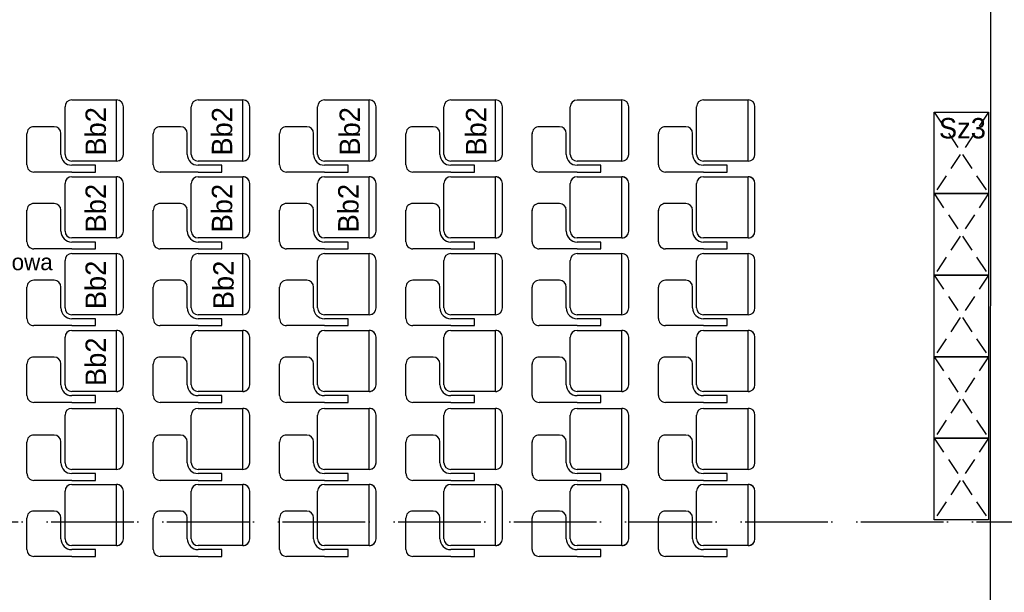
# Model space of a CAD drawing. Header units: millimetres. Extents: x 14495 to 271441, y -21035 to 2232.
# Tile 25 of 227: x 86877 to 87601, y -10506 to -10084. Entities that reach past the tile are written whole.
import ezdxf
from ezdxf.enums import TextEntityAlignment as Align

# ---------------------------------------------------------------- set-up
doc = ezdxf.new("R2010")
doc.units = ezdxf.units.MM
doc.linetypes.add('DASHDOT', pattern=[1, 0.5, -0.25, 0, -0.25])
doc.linetypes.add('KRESKOWA2', pattern=[0.375, 0.25, -0.125])
for name, color, linetype in [('-- TECH  SYMBOLE', 1, 'Continuous'), ('-- TECH SYMBOLE NOWE', 1, 'Continuous'), ('A-POW-NR', 1, 'Continuous'), ('A_OSIE', 252, 'DASHDOT'), ('A_SC_DZIAlOWE', 4, 'Continuous'), ('TECH Sprzęt', 1, 'Continuous'), ('TRE_w_meble_medic_aranzacja', 1, 'Continuous')]:
    doc.layers.add(name, color=color, linetype=linetype)
doc.layers.add('A-POW', color=2, linetype='Continuous', plot=False)
doc.layers.add('TECH Wyp-meble nowe', color=1, linetype='Continuous', lineweight=30)
doc.styles.add('ARIAL1_2', font='arial.ttf', dxfattribs={"width": 1.2})
doc.styles.add('arialce', font='ARIALN.TTF')
doc.styles.add('cg', font='GOTHIC.TTF')
doc.styles.add('switz721ltexbt', font='swissel.ttf')

# ---------------------------------------------------------------- blocks, each defined once
blk = doc.blocks.new('sz3')
at = {"layer": 'TECH Wyp-meble nowe', "color": 2, "linetype": 'KRESKOWA2', "lineweight": -3, "ltscale": 50}
for p, q in [((5824.32, -5937.15), (5784.32, -5997.15)), ((5824.32, -5997.15), (5784.32, -6057.15)), ((5824.32, -6057.15), (5784.32, -6117.15)), ((5824.32, -6117.15), (5784.32, -6177.15)), ((5824.32, -6177.15), (5784.32, -6237.15))]:
    blk.add_line(p, q, dxfattribs=at)
at = {"layer": 'TECH Wyp-meble nowe', "color": 2, "linetype": 'Continuous', "lineweight": -3}
for points in [[(5824.32, -5937.15), (5824.32, -5997.15), (5784.32, -5997.15), (5784.32, -5937.15), (5824.32, -5937.15)], [(5824.32, -5997.15), (5824.32, -6057.15), (5784.32, -6057.15), (5784.32, -5997.15), (5824.32, -5997.15)], [(5824.32, -6057.15), (5824.32, -6117.15), (5784.32, -6117.15), (5784.32, -6057.15), (5824.32, -6057.15)], [(5824.32, -6117.15), (5824.32, -6177.15), (5784.32, -6177.15), (5784.32, -6117.15), (5824.32, -6117.15)], [(5824.32, -6177.15), (5824.32, -6237.15), (5784.32, -6237.15), (5784.32, -6177.15), (5824.32, -6177.15)]]:
    blk.add_lwpolyline(points, dxfattribs=at)
at = {"layer": 'TECH Wyp-meble nowe', "color": 2, "linetype": 'KRESKOWA2', "lineweight": -3, "ltscale": 50}
for points in [[(5784.32, -5937.15), (5824.32, -5997.15)], [(5784.32, -5997.15), (5824.32, -6057.15)], [(5784.32, -6057.15), (5824.32, -6117.15)], [(5784.32, -6117.15), (5824.32, -6177.15)], [(5784.32, -6177.15), (5824.32, -6237.15)]]:
    blk.add_lwpolyline(points, dxfattribs=at)
blk = doc.blocks.new('POW')
at = {"const_width": 5}
blk.add_lwpolyline([(125.3, 0), (0, 0)], dxfattribs=at)
at = {"style": 'switz721ltexbt'}
blk.add_attdef('001', (-1.8, 12.3), '', height=41.2, dxfattribs=at)

msp = doc.modelspace()

# ---------------------------------------------------------------- linework, layer by layer
at = {"layer": 'A_OSIE', "ltscale": 85}
for p in [(86219.25, -10453.86), (86322.62, -10453.86)]:
    msp.add_line(p, (88237.2, -10453.86), dxfattribs=at)
at = {"layer": 'A_SC_DZIAlOWE'}
msp.add_line((87591.03, -10044.83), (87590.83, -10559.67), dxfattribs=at)
at = {"layer": 'TECH Sprzęt', "color": 2}
for p, q in [((86910.2, -10183.47), (86910.2, -10148.47)), ((86915.2, -10143.47), (86948.14, -10143.47)), ((86948.14, -10188.47), (86948.14, -10143.47)), ((86953.14, -10183.47), (86953.14, -10148.47)), ((87003.14, -10183.47), (87003.14, -10148.47)), ((87008.14, -10143.47), (87041.09, -10143.47)), ((87041.09, -10188.47), (87041.09, -10143.47)), ((87046.09, -10183.47), (87046.09, -10148.47)), ((87096.09, -10183.47), (87096.09, -10148.47)), ((87101.09, -10143.47), (87134.03, -10143.47)), ((87134.03, -10188.47), (87134.03, -10143.47)), ((87139.03, -10183.47), (87139.03, -10148.47)), ((87189.03, -10183.47), (87189.03, -10148.47)), ((87194.03, -10143.47), (87226.97, -10143.47)), ((87226.97, -10188.47), (87226.97, -10143.47)), ((87231.97, -10183.47), (87231.97, -10148.47)), ((87281.97, -10183.47), (87281.97, -10148.47)), ((87286.97, -10143.47), (87319.92, -10143.47)), ((87319.92, -10188.47), (87319.92, -10143.47)), ((87324.92, -10183.47), (87324.92, -10148.47)), ((87374.92, -10183.47), (87374.92, -10148.47)), ((87379.92, -10143.47), (87412.86, -10143.47)), ((87412.86, -10188.47), (87412.86, -10143.47)), ((87417.86, -10183.47), (87417.86, -10148.47)), ((86948.14, -10188.47), (86915.2, -10188.47)), ((87041.09, -10188.47), (87008.14, -10188.47)), ((87134.03, -10188.47), (87101.09, -10188.47)), ((87226.97, -10188.47), (87194.03, -10188.47)), ((87319.92, -10188.47), (87286.97, -10188.47)), ((87412.86, -10188.47), (87379.92, -10188.47)), ((86910.2, -10240), (86910.2, -10205)), ((86915.2, -10200), (86948.14, -10200)), ((86948.14, -10245), (86948.14, -10200)), ((86953.14, -10240), (86953.14, -10205)), ((87003.14, -10240), (87003.14, -10205)), ((87008.14, -10200), (87041.09, -10200)), ((87041.09, -10245), (87041.09, -10200)), ((87046.09, -10240), (87046.09, -10205)), ((87096.09, -10240), (87096.09, -10205)), ((87101.09, -10200), (87134.03, -10200)), ((87134.03, -10245), (87134.03, -10200)), ((87139.03, -10240), (87139.03, -10205)), ((87189.03, -10240), (87189.03, -10205)), ((87194.03, -10200), (87226.97, -10200)), ((87226.97, -10245), (87226.97, -10200)), ((87231.97, -10240), (87231.97, -10205)), ((87281.97, -10240), (87281.97, -10205)), ((87286.97, -10200), (87319.92, -10200)), ((87319.92, -10245), (87319.92, -10200)), ((87324.92, -10240), (87324.92, -10205)), ((87374.92, -10240), (87374.92, -10205)), ((87379.92, -10200), (87412.86, -10200)), ((87412.86, -10245), (87412.86, -10200)), ((87417.86, -10240), (87417.86, -10205)), ((86948.14, -10245), (86915.2, -10245)), ((87041.09, -10245), (87008.14, -10245)), ((87134.03, -10245), (87101.09, -10245)), ((87226.97, -10245), (87194.03, -10245)), ((87319.92, -10245), (87286.97, -10245)), ((87412.86, -10245), (87379.92, -10245)), ((86915.2, -10256.53), (86948.14, -10256.53)), ((86948.14, -10301.53), (86948.14, -10256.53)), ((87008.14, -10256.53), (87041.09, -10256.53)), ((87041.09, -10301.53), (87041.09, -10256.53)), ((87101.09, -10256.53), (87134.03, -10256.53)), ((87134.03, -10301.53), (87134.03, -10256.53)), ((87194.03, -10256.53), (87226.97, -10256.53)), ((87226.97, -10301.53), (87226.97, -10256.53)), ((87286.97, -10256.53), (87319.92, -10256.53)), ((87319.92, -10301.53), (87319.92, -10256.53)), ((87379.92, -10256.53), (87412.86, -10256.53)), ((87412.86, -10301.53), (87412.86, -10256.53)), ((86910.2, -10296.53), (86910.2, -10261.53)), ((86953.14, -10296.53), (86953.14, -10261.53)), ((87003.14, -10296.53), (87003.14, -10261.53)), ((87046.09, -10296.53), (87046.09, -10261.53)), ((87096.09, -10296.53), (87096.09, -10261.53)), ((87139.03, -10296.53), (87139.03, -10261.53)), ((87189.03, -10296.53), (87189.03, -10261.53)), ((87231.97, -10296.53), (87231.97, -10261.53)), ((87281.97, -10296.53), (87281.97, -10261.53)), ((87324.92, -10296.53), (87324.92, -10261.53)), ((87374.92, -10296.53), (87374.92, -10261.53)), ((87417.86, -10296.53), (87417.86, -10261.53)), ((86948.14, -10301.53), (86915.2, -10301.53)), ((87041.09, -10301.53), (87008.14, -10301.53)), ((87134.03, -10301.53), (87101.09, -10301.53)), ((87226.97, -10301.53), (87194.03, -10301.53)), ((87319.92, -10301.53), (87286.97, -10301.53)), ((87412.86, -10301.53), (87379.92, -10301.53)), ((86915.2, -10313.05), (86948.14, -10313.05)), ((86948.14, -10358.05), (86948.14, -10313.05)), ((87008.14, -10313.05), (87041.09, -10313.05)), ((87041.09, -10358.05), (87041.09, -10313.05)), ((87101.09, -10313.05), (87134.03, -10313.05)), ((87134.03, -10358.05), (87134.03, -10313.05)), ((87194.03, -10313.05), (87226.97, -10313.05)), ((87226.97, -10358.05), (87226.97, -10313.05)), ((87286.97, -10313.05), (87319.92, -10313.05)), ((87319.92, -10358.05), (87319.92, -10313.05)), ((87379.92, -10313.05), (87412.86, -10313.05)), ((87412.86, -10358.05), (87412.86, -10313.05)), ((86910.2, -10353.05), (86910.2, -10318.05)), ((86953.14, -10353.05), (86953.14, -10318.05)), ((87003.14, -10353.05), (87003.14, -10318.05)), ((87046.09, -10353.05), (87046.09, -10318.05)), ((87096.09, -10353.05), (87096.09, -10318.05)), ((87139.03, -10353.05), (87139.03, -10318.05)), ((87189.03, -10353.05), (87189.03, -10318.05)), ((87231.97, -10353.05), (87231.97, -10318.05)), ((87281.97, -10353.05), (87281.97, -10318.05)), ((87324.92, -10353.05), (87324.92, -10318.05)), ((87374.92, -10353.05), (87374.92, -10318.05)), ((87417.86, -10353.05), (87417.86, -10318.05)), ((86948.14, -10358.05), (86915.2, -10358.05)), ((87041.09, -10358.05), (87008.14, -10358.05)), ((87134.03, -10358.05), (87101.09, -10358.05)), ((87226.97, -10358.05), (87194.03, -10358.05)), ((87319.92, -10358.05), (87286.97, -10358.05)), ((87412.86, -10358.05), (87379.92, -10358.05)), ((86915.2, -10370.42), (86948.14, -10370.42)), ((86948.14, -10415.42), (86948.14, -10370.42)), ((87008.14, -10370.42), (87041.09, -10370.42)), ((87041.09, -10415.42), (87041.09, -10370.42)), ((87101.09, -10370.42), (87134.03, -10370.42)), ((87134.03, -10415.42), (87134.03, -10370.42)), ((87194.03, -10370.42), (87226.97, -10370.42)), ((87226.97, -10415.42), (87226.97, -10370.42)), ((87286.97, -10370.42), (87319.92, -10370.42)), ((87319.92, -10415.42), (87319.92, -10370.42)), ((87379.92, -10370.42), (87412.86, -10370.42)), ((87412.86, -10415.42), (87412.86, -10370.42)), ((86910.2, -10410.42), (86910.2, -10375.42)), ((86953.14, -10410.42), (86953.14, -10375.42)), ((87003.14, -10410.42), (87003.14, -10375.42)), ((87046.09, -10410.42), (87046.09, -10375.42)), ((87096.09, -10410.42), (87096.09, -10375.42)), ((87139.03, -10410.42), (87139.03, -10375.42)), ((87189.03, -10410.42), (87189.03, -10375.42)), ((87231.97, -10410.42), (87231.97, -10375.42)), ((87281.97, -10410.42), (87281.97, -10375.42)), ((87324.92, -10410.42), (87324.92, -10375.42)), ((87374.92, -10410.42), (87374.92, -10375.42)), ((87417.86, -10410.42), (87417.86, -10375.42)), ((86948.14, -10415.42), (86915.2, -10415.42)), ((87041.09, -10415.42), (87008.14, -10415.42)), ((87134.03, -10415.42), (87101.09, -10415.42)), ((87226.97, -10415.42), (87194.03, -10415.42)), ((87319.92, -10415.42), (87286.97, -10415.42)), ((87412.86, -10415.42), (87379.92, -10415.42)), ((86910.2, -10466.42), (86910.2, -10431.42)), ((86915.2, -10426.42), (86948.14, -10426.42)), ((86948.14, -10471.42), (86948.14, -10426.42)), ((86953.14, -10466.42), (86953.14, -10431.42)), ((87003.14, -10466.42), (87003.14, -10431.42)), ((87008.14, -10426.42), (87041.09, -10426.42)), ((87041.09, -10471.42), (87041.09, -10426.42)), ((87046.09, -10466.42), (87046.09, -10431.42)), ((87096.09, -10466.42), (87096.09, -10431.42)), ((87101.09, -10426.42), (87134.03, -10426.42)), ((87134.03, -10471.42), (87134.03, -10426.42)), ((87139.03, -10466.42), (87139.03, -10431.42)), ((87189.03, -10466.42), (87189.03, -10431.42)), ((87194.03, -10426.42), (87226.97, -10426.42)), ((87226.97, -10471.42), (87226.97, -10426.42)), ((87231.97, -10466.42), (87231.97, -10431.42)), ((87281.97, -10466.42), (87281.97, -10431.42)), ((87286.97, -10426.42), (87319.92, -10426.42)), ((87319.92, -10471.42), (87319.92, -10426.42)), ((87324.92, -10466.42), (87324.92, -10431.42)), ((87374.92, -10466.42), (87374.92, -10431.42)), ((87379.92, -10426.42), (87412.86, -10426.42)), ((87412.86, -10471.42), (87412.86, -10426.42)), ((87417.86, -10466.42), (87417.86, -10431.42)), ((86948.14, -10471.42), (86915.2, -10471.42)), ((87041.09, -10471.42), (87008.14, -10471.42)), ((87134.03, -10471.42), (87101.09, -10471.42)), ((87226.97, -10471.42), (87194.03, -10471.42)), ((87319.92, -10471.42), (87286.97, -10471.42)), ((87412.86, -10471.42), (87379.92, -10471.42))]:
    msp.add_line(p, q, dxfattribs=at)
at = {"layer": 'TECH Sprzęt'}
for p, q in [((86902.2, -10163.11), (86887.2, -10163.11)), ((86995.14, -10163.11), (86980.14, -10163.11)), ((87088.09, -10163.11), (87073.08, -10163.11)), ((87181.03, -10163.11), (87166.03, -10163.11)), ((87273.97, -10163.11), (87258.97, -10163.11)), ((87366.92, -10163.11), (87351.91, -10163.11)), ((86882.2, -10191.29), (86882.2, -10168.11)), ((86907.2, -10183.47), (86907.2, -10168.11)), ((86975.14, -10191.29), (86975.14, -10168.11)), ((87000.14, -10183.47), (87000.14, -10168.11)), ((87068.09, -10191.29), (87068.09, -10168.11)), ((87093.09, -10183.47), (87093.09, -10168.11)), ((87161.03, -10191.29), (87161.03, -10168.11)), ((87186.03, -10183.47), (87186.03, -10168.11)), ((87253.97, -10191.29), (87253.97, -10168.11)), ((87278.97, -10183.47), (87278.97, -10168.11)), ((87346.92, -10191.29), (87346.92, -10168.11)), ((87371.92, -10183.47), (87371.92, -10168.11)), ((86915.2, -10196.47), (86887.2, -10196.47)), ((87008.14, -10196.47), (86980.14, -10196.47)), ((87101.09, -10196.47), (87073.08, -10196.47)), ((87194.03, -10196.47), (87166.03, -10196.47)), ((87286.97, -10196.47), (87258.97, -10196.47)), ((87379.92, -10196.47), (87351.91, -10196.47)), ((86902.2, -10219.64), (86887.2, -10219.64)), ((86995.14, -10219.64), (86980.14, -10219.64)), ((87088.09, -10219.64), (87073.08, -10219.64)), ((87181.03, -10219.64), (87166.03, -10219.64)), ((87273.97, -10219.64), (87258.97, -10219.64)), ((87366.92, -10219.64), (87351.91, -10219.64)), ((86882.2, -10247.81), (86882.2, -10224.64)), ((86907.2, -10240), (86907.2, -10224.64)), ((86975.14, -10247.81), (86975.14, -10224.64)), ((87000.14, -10240), (87000.14, -10224.64)), ((87068.09, -10247.81), (87068.09, -10224.64)), ((87093.09, -10240), (87093.09, -10224.64)), ((87161.03, -10247.81), (87161.03, -10224.64)), ((87186.03, -10240), (87186.03, -10224.64)), ((87253.97, -10247.81), (87253.97, -10224.64)), ((87278.97, -10240), (87278.97, -10224.64)), ((87346.92, -10247.81), (87346.92, -10224.64)), ((87371.92, -10240), (87371.92, -10224.64)), ((86915.2, -10253), (86887.2, -10253)), ((87008.14, -10253), (86980.14, -10253)), ((87101.09, -10253), (87073.08, -10253)), ((87194.03, -10253), (87166.03, -10253)), ((87286.97, -10253), (87258.97, -10253)), ((87379.92, -10253), (87351.91, -10253)), ((86902.2, -10276.17), (86887.2, -10276.17)), ((86995.14, -10276.17), (86980.14, -10276.17)), ((87088.09, -10276.17), (87073.08, -10276.17)), ((87181.03, -10276.17), (87166.03, -10276.17)), ((87273.97, -10276.17), (87258.97, -10276.17)), ((87366.92, -10276.17), (87351.91, -10276.17)), ((86882.2, -10304.34), (86882.2, -10281.17)), ((86907.2, -10296.53), (86907.2, -10281.17)), ((86975.14, -10304.34), (86975.14, -10281.17)), ((87000.14, -10296.53), (87000.14, -10281.17)), ((87068.09, -10304.34), (87068.09, -10281.17)), ((87093.09, -10296.53), (87093.09, -10281.17)), ((87161.03, -10304.34), (87161.03, -10281.17)), ((87186.03, -10296.53), (87186.03, -10281.17)), ((87253.97, -10304.34), (87253.97, -10281.17)), ((87278.97, -10296.53), (87278.97, -10281.17)), ((87346.92, -10304.34), (87346.92, -10281.17)), ((87371.92, -10296.53), (87371.92, -10281.17)), ((86915.2, -10309.53), (86887.2, -10309.53)), ((87008.14, -10309.53), (86980.14, -10309.53)), ((87101.09, -10309.53), (87073.08, -10309.53)), ((87194.03, -10309.53), (87166.03, -10309.53)), ((87286.97, -10309.53), (87258.97, -10309.53)), ((87379.92, -10309.53), (87351.91, -10309.53)), ((86902.2, -10332.69), (86887.2, -10332.69)), ((86995.14, -10332.69), (86980.14, -10332.69)), ((87088.09, -10332.69), (87073.08, -10332.69)), ((87181.03, -10332.69), (87166.03, -10332.69)), ((87273.97, -10332.69), (87258.97, -10332.69)), ((87366.92, -10332.69), (87351.91, -10332.69)), ((86882.2, -10360.86), (86882.2, -10337.69)), ((86907.2, -10353.05), (86907.2, -10337.69)), ((86975.14, -10360.86), (86975.14, -10337.69)), ((87000.14, -10353.05), (87000.14, -10337.69)), ((87068.09, -10360.86), (87068.09, -10337.69)), ((87093.09, -10353.05), (87093.09, -10337.69)), ((87161.03, -10360.86), (87161.03, -10337.69)), ((87186.03, -10353.05), (87186.03, -10337.69)), ((87253.97, -10360.86), (87253.97, -10337.69)), ((87278.97, -10353.05), (87278.97, -10337.69)), ((87346.92, -10360.86), (87346.92, -10337.69)), ((87371.92, -10353.05), (87371.92, -10337.69)), ((86915.2, -10366.05), (86887.2, -10366.05)), ((87008.14, -10366.05), (86980.14, -10366.05)), ((87101.09, -10366.05), (87073.08, -10366.05)), ((87194.03, -10366.05), (87166.03, -10366.05)), ((87286.97, -10366.05), (87258.97, -10366.05)), ((87379.92, -10366.05), (87351.91, -10366.05)), ((86882.2, -10418.23), (86882.2, -10395.06)), ((86902.2, -10390.06), (86887.2, -10390.06)), ((86907.2, -10410.42), (86907.2, -10395.06)), ((86975.14, -10418.23), (86975.14, -10395.06)), ((86995.14, -10390.06), (86980.14, -10390.06)), ((87000.14, -10410.42), (87000.14, -10395.06)), ((87068.09, -10418.23), (87068.09, -10395.06)), ((87088.09, -10390.06), (87073.08, -10390.06)), ((87093.09, -10410.42), (87093.09, -10395.06)), ((87161.03, -10418.23), (87161.03, -10395.06)), ((87181.03, -10390.06), (87166.03, -10390.06)), ((87186.03, -10410.42), (87186.03, -10395.06)), ((87253.97, -10418.23), (87253.97, -10395.06)), ((87273.97, -10390.06), (87258.97, -10390.06)), ((87278.97, -10410.42), (87278.97, -10395.06)), ((87346.92, -10418.23), (87346.92, -10395.06)), ((87366.92, -10390.06), (87351.91, -10390.06)), ((87371.92, -10410.42), (87371.92, -10395.06)), ((86915.2, -10423.42), (86887.2, -10423.42)), ((87008.14, -10423.42), (86980.14, -10423.42)), ((87101.09, -10423.42), (87073.08, -10423.42)), ((87194.03, -10423.42), (87166.03, -10423.42)), ((87286.97, -10423.42), (87258.97, -10423.42)), ((87379.92, -10423.42), (87351.91, -10423.42)), ((86902.2, -10446.06), (86887.2, -10446.06)), ((86995.14, -10446.06), (86980.14, -10446.06)), ((87088.09, -10446.06), (87073.08, -10446.06)), ((87181.03, -10446.06), (87166.03, -10446.06)), ((87273.97, -10446.06), (87258.97, -10446.06)), ((87366.92, -10446.06), (87351.91, -10446.06)), ((86882.2, -10474.23), (86882.2, -10451.06)), ((86907.2, -10466.42), (86907.2, -10451.06)), ((86975.14, -10474.23), (86975.14, -10451.06)), ((87000.14, -10466.42), (87000.14, -10451.06)), ((87068.09, -10474.23), (87068.09, -10451.06)), ((87093.09, -10466.42), (87093.09, -10451.06)), ((87161.03, -10474.23), (87161.03, -10451.06)), ((87186.03, -10466.42), (87186.03, -10451.06)), ((87253.97, -10474.23), (87253.97, -10451.06)), ((87278.97, -10466.42), (87278.97, -10451.06)), ((87346.92, -10474.23), (87346.92, -10451.06)), ((87371.92, -10466.42), (87371.92, -10451.06)), ((86915.2, -10479.42), (86887.2, -10479.42)), ((87008.14, -10479.42), (86980.14, -10479.42)), ((87101.09, -10479.42), (87073.08, -10479.42)), ((87194.03, -10479.42), (87166.03, -10479.42)), ((87286.97, -10479.42), (87258.97, -10479.42)), ((87379.92, -10479.42), (87351.91, -10479.42))]:
    msp.add_line(p, q, dxfattribs=at)
for points in [[(86915.2, -10196.47), (86932.7, -10196.47), (86932.7, -10191.47), (86915.2, -10191.47)], [(87008.14, -10196.47), (87025.64, -10196.47), (87025.64, -10191.47), (87008.14, -10191.47)], [(87101.09, -10196.47), (87118.59, -10196.47), (87118.59, -10191.47), (87101.09, -10191.47)], [(87194.03, -10196.47), (87211.53, -10196.47), (87211.53, -10191.47), (87194.03, -10191.47)], [(87286.97, -10196.47), (87304.47, -10196.47), (87304.47, -10191.47), (87286.97, -10191.47)], [(87379.92, -10196.47), (87397.42, -10196.47), (87397.42, -10191.47), (87379.92, -10191.47)], [(86915.2, -10253), (86932.7, -10253), (86932.7, -10248), (86915.2, -10248)], [(87008.14, -10253), (87025.64, -10253), (87025.64, -10248), (87008.14, -10248)], [(87101.09, -10253), (87118.59, -10253), (87118.59, -10248), (87101.09, -10248)], [(87194.03, -10253), (87211.53, -10253), (87211.53, -10248), (87194.03, -10248)], [(87286.97, -10253), (87304.47, -10253), (87304.47, -10248), (87286.97, -10248)], [(87379.92, -10253), (87397.42, -10253), (87397.42, -10248), (87379.92, -10248)], [(86915.2, -10309.53), (86932.7, -10309.53), (86932.7, -10304.53), (86915.2, -10304.53)], [(87008.14, -10309.53), (87025.64, -10309.53), (87025.64, -10304.53), (87008.14, -10304.53)], [(87101.09, -10309.53), (87118.59, -10309.53), (87118.59, -10304.53), (87101.09, -10304.53)], [(87194.03, -10309.53), (87211.53, -10309.53), (87211.53, -10304.53), (87194.03, -10304.53)], [(87286.97, -10309.53), (87304.47, -10309.53), (87304.47, -10304.53), (87286.97, -10304.53)], [(87379.92, -10309.53), (87397.42, -10309.53), (87397.42, -10304.53), (87379.92, -10304.53)], [(86915.2, -10366.05), (86932.7, -10366.05), (86932.7, -10361.05), (86915.2, -10361.05)], [(87008.14, -10366.05), (87025.64, -10366.05), (87025.64, -10361.05), (87008.14, -10361.05)], [(87101.09, -10366.05), (87118.59, -10366.05), (87118.59, -10361.05), (87101.09, -10361.05)], [(87194.03, -10366.05), (87211.53, -10366.05), (87211.53, -10361.05), (87194.03, -10361.05)], [(87286.97, -10366.05), (87304.47, -10366.05), (87304.47, -10361.05), (87286.97, -10361.05)], [(87379.92, -10366.05), (87397.42, -10366.05), (87397.42, -10361.05), (87379.92, -10361.05)], [(86915.2, -10423.42), (86932.7, -10423.42), (86932.7, -10418.42), (86915.2, -10418.42)], [(87008.14, -10423.42), (87025.64, -10423.42), (87025.64, -10418.42), (87008.14, -10418.42)], [(87101.09, -10423.42), (87118.59, -10423.42), (87118.59, -10418.42), (87101.09, -10418.42)], [(87194.03, -10423.42), (87211.53, -10423.42), (87211.53, -10418.42), (87194.03, -10418.42)], [(87286.97, -10423.42), (87304.47, -10423.42), (87304.47, -10418.42), (87286.97, -10418.42)], [(87379.92, -10423.42), (87397.42, -10423.42), (87397.42, -10418.42), (87379.92, -10418.42)], [(86915.2, -10479.42), (86932.7, -10479.42), (86932.7, -10474.42), (86915.2, -10474.42)], [(87008.14, -10479.42), (87025.64, -10479.42), (87025.64, -10474.42), (87008.14, -10474.42)], [(87101.09, -10479.42), (87118.59, -10479.42), (87118.59, -10474.42), (87101.09, -10474.42)], [(87194.03, -10479.42), (87211.53, -10479.42), (87211.53, -10474.42), (87194.03, -10474.42)], [(87286.97, -10479.42), (87304.47, -10479.42), (87304.47, -10474.42), (87286.97, -10474.42)], [(87379.92, -10479.42), (87397.42, -10479.42), (87397.42, -10474.42), (87379.92, -10474.42)]]:
    msp.add_lwpolyline(points, dxfattribs=at)
at = {"layer": 'TECH Sprzęt', "color": 2}
for centre, start, end in [((86915.2, -10148.47), 90, 180), ((86948.14, -10148.47), 41.67633, 90), ((86948.14, -10148.47), 0, 90), ((87008.14, -10148.47), 90, 180), ((87041.09, -10148.47), 41.67633, 90), ((87041.09, -10148.47), 0, 90), ((87101.09, -10148.47), 90, 180), ((87134.03, -10148.47), 41.67633, 90), ((87134.03, -10148.47), 0, 90), ((87194.03, -10148.47), 90, 180), ((87226.97, -10148.47), 41.67633, 90), ((87226.97, -10148.47), 0, 90), ((87286.97, -10148.52), 90, 180), ((87319.92, -10148.47), 0, 90), ((87379.92, -10148.47), 90, 180), ((87412.86, -10148.47), 41.67633, 90), ((87412.86, -10148.47), 0, 90), ((86915.2, -10183.47), 180, 270), ((86948.14, -10183.47), 270, 0), ((87008.14, -10183.47), 180, 270), ((87041.09, -10183.47), 270, 0), ((87101.09, -10183.47), 180, 270), ((87134.03, -10183.47), 270, 0), ((87194.03, -10183.47), 180, 270), ((87226.97, -10183.47), 270, 0), ((87286.97, -10183.47), 180, 270), ((87319.92, -10183.47), 270, 0), ((87379.92, -10183.47), 180, 270), ((87412.86, -10183.47), 270, 0), ((86948.14, -10183.47), 270, 318.32367), ((87041.09, -10183.47), 270, 318.32367), ((87134.03, -10183.47), 270, 318.32367), ((87226.97, -10183.47), 270, 318.32367), ((87319.92, -10183.47), 270, 318.32367), ((87412.86, -10183.47), 270, 318.32367), ((86915.2, -10205), 90, 180), ((86948.14, -10205), 41.67633, 90), ((86948.14, -10205), 0, 90), ((87008.14, -10205), 90, 180), ((87041.09, -10205), 41.67633, 90), ((87041.09, -10205), 0, 90), ((87101.09, -10205), 90, 180), ((87134.03, -10205), 41.67633, 90), ((87134.03, -10205), 0, 90), ((87194.03, -10205), 90, 180), ((87226.97, -10205), 41.67633, 90), ((87226.97, -10205), 0, 90), ((87286.97, -10205), 90, 180), ((87319.92, -10205), 41.67633, 90), ((87319.92, -10205), 0, 90), ((87379.92, -10205), 90, 180), ((87412.86, -10205), 41.67633, 90), ((87412.86, -10205), 0, 90), ((86915.2, -10240), 180, 270), ((86948.14, -10240), 270, 0), ((86948.14, -10240), 270, 318.32367), ((87041.09, -10240), 270, 0), ((87041.09, -10240), 270, 318.32367), ((87101.09, -10240), 180, 270), ((87134.03, -10240), 270, 0), ((87134.03, -10240), 270, 318.32367), ((87194.03, -10240), 180, 270), ((87226.97, -10240), 270, 0), ((87226.97, -10240), 270, 318.32367), ((87286.97, -10240), 180, 270), ((87319.92, -10240), 270, 0), ((87319.92, -10240), 270, 318.32367), ((87379.92, -10240), 180, 270), ((87412.86, -10240), 270, 0), ((87412.86, -10240), 270, 318.32367), ((86915.2, -10261.53), 90, 180), ((86948.14, -10261.53), 41.67633, 90), ((86948.14, -10261.53), 0, 90), ((87008.14, -10261.53), 90, 180), ((87041.09, -10261.53), 41.67633, 90), ((87041.09, -10261.53), 0, 90), ((87101.09, -10261.53), 90, 180), ((87134.03, -10261.53), 41.67633, 90), ((87134.03, -10261.53), 0, 90), ((87194.03, -10261.53), 90, 180), ((87226.97, -10261.53), 41.67633, 90), ((87226.97, -10261.53), 0, 90), ((87286.97, -10261.53), 90, 180), ((87319.92, -10261.53), 41.67633, 90), ((87319.92, -10261.53), 0, 90), ((87379.92, -10261.53), 90, 180), ((87412.86, -10261.53), 41.67633, 90), ((87412.86, -10261.53), 0, 90), ((86915.2, -10296.53), 180, 270), ((86948.14, -10296.53), 270, 0), ((86948.14, -10296.53), 270, 318.32367), ((87008.14, -10296.53), 180, 270), ((87041.09, -10296.53), 270, 0), ((87041.09, -10296.53), 270, 318.32367), ((87101.09, -10296.53), 180, 270), ((87134.03, -10296.53), 270, 0), ((87134.03, -10296.53), 270, 318.32367), ((87194.03, -10296.53), 180, 270), ((87226.97, -10296.53), 270, 0), ((87226.97, -10296.53), 270, 318.32367), ((87286.97, -10296.53), 180, 270), ((87319.92, -10296.53), 270, 0), ((87319.92, -10296.53), 270, 318.32367), ((87379.92, -10296.53), 180, 270), ((87412.86, -10296.53), 270, 0), ((87412.86, -10296.53), 270, 318.32367), ((86915.2, -10318.05), 90, 180), ((86948.14, -10318.05), 41.67633, 90), ((86948.14, -10318.05), 0, 90), ((87008.14, -10318.05), 90, 180), ((87041.09, -10318.05), 41.67633, 90), ((87041.09, -10318.05), 0, 90), ((87101.09, -10318.05), 90, 180), ((87134.03, -10318.05), 41.67633, 90), ((87134.03, -10318.05), 0, 90), ((87194.03, -10318.05), 90, 180), ((87226.97, -10318.05), 41.67633, 90), ((87226.97, -10318.05), 0, 90), ((87286.97, -10318.05), 90, 180), ((87319.92, -10318.05), 41.67633, 90), ((87319.92, -10318.05), 0, 90), ((87379.92, -10318.05), 90, 180), ((87412.86, -10318.05), 41.67633, 90), ((87412.86, -10318.05), 0, 90), ((86915.2, -10353.05), 180, 270), ((86948.14, -10353.05), 270, 0), ((86948.14, -10353.05), 270, 318.32367), ((87008.14, -10353.05), 180, 270), ((87041.09, -10353.05), 270, 0), ((87041.09, -10353.05), 270, 318.32367), ((87101.09, -10353.05), 180, 270), ((87134.03, -10353.05), 270, 0), ((87134.03, -10353.05), 270, 318.32367), ((87194.03, -10353.05), 180, 270), ((87226.97, -10353.05), 270, 0), ((87226.97, -10353.05), 270, 318.32367), ((87286.97, -10353.05), 180, 270), ((87379.92, -10353.05), 180, 270), ((87412.86, -10353.05), 270, 0), ((87412.86, -10353.05), 270, 318.32367), ((86915.2, -10375.42), 90, 180), ((86948.14, -10375.42), 41.67633, 90), ((86948.14, -10375.42), 0, 90), ((87008.14, -10375.42), 90, 180), ((87041.09, -10375.42), 41.67633, 90), ((87041.09, -10375.42), 0, 90), ((87101.09, -10375.42), 90, 180), ((87134.03, -10375.42), 41.67633, 90), ((87134.03, -10375.42), 0, 90), ((87194.03, -10375.42), 90, 180), ((87226.97, -10375.42), 41.67633, 90), ((87226.97, -10375.42), 0, 90), ((87286.97, -10375.42), 90, 180), ((87319.92, -10375.42), 41.67633, 90), ((87319.92, -10375.42), 0, 90), ((87379.92, -10375.42), 90, 180), ((87412.86, -10375.42), 41.67633, 90), ((87412.86, -10375.42), 0, 90), ((86915.2, -10410.42), 180, 270), ((86948.14, -10410.42), 270, 0), ((86948.14, -10410.42), 270, 318.32367), ((87008.14, -10410.42), 180, 270), ((87041.09, -10410.42), 270, 0), ((87041.09, -10410.42), 270, 318.32367), ((87101.09, -10410.42), 180, 270), ((87134.03, -10410.42), 270, 0), ((87134.03, -10410.42), 270, 318.32367), ((87194.03, -10410.42), 180, 270), ((87226.97, -10410.42), 270, 0), ((87226.97, -10410.42), 270, 318.32367), ((87286.97, -10410.42), 180, 270), ((87319.92, -10410.42), 270, 0), ((87319.92, -10410.42), 270, 318.32367), ((87379.92, -10410.42), 180, 270), ((87412.86, -10410.42), 270, 0), ((87412.86, -10410.42), 270, 318.32367), ((86915.2, -10431.42), 90, 180), ((86948.14, -10431.42), 41.67633, 90), ((86948.14, -10431.42), 0, 90), ((87008.14, -10431.42), 90, 180), ((87041.09, -10431.42), 41.67633, 90), ((87041.09, -10431.42), 0, 90), ((87101.09, -10431.42), 90, 180), ((87134.03, -10431.42), 41.67633, 90), ((87134.03, -10431.42), 0, 90), ((87194.03, -10431.42), 90, 180), ((87226.97, -10431.42), 41.67633, 90), ((87226.97, -10431.42), 0, 90), ((87286.97, -10431.42), 90, 180), ((87319.92, -10431.42), 41.67633, 90), ((87319.92, -10431.42), 0, 90), ((87379.92, -10431.42), 90, 180), ((87412.86, -10431.42), 41.67633, 90), ((87412.86, -10431.42), 0, 90), ((86915.2, -10466.42), 180, 270), ((86948.14, -10466.42), 270, 0), ((87008.14, -10466.42), 180, 270), ((87041.09, -10466.42), 270, 0), ((87101.09, -10466.42), 180, 270), ((87134.03, -10466.42), 270, 0), ((87194.03, -10466.42), 180, 270), ((87226.97, -10466.42), 270, 0), ((87286.97, -10466.42), 180, 270), ((87319.92, -10466.42), 270, 0), ((87379.92, -10466.42), 180, 270), ((87412.86, -10466.42), 270, 0), ((86948.14, -10466.42), 270, 318.32367), ((87041.09, -10466.42), 270, 318.32367), ((87134.03, -10466.42), 270, 318.32367), ((87226.97, -10466.42), 270, 318.32367), ((87319.92, -10466.42), 270, 318.32367), ((87412.86, -10466.42), 270, 318.32367)]:
    msp.add_arc(centre, 5, start, end, dxfattribs=at)
at = {"layer": 'TECH Sprzęt'}
for centre, radius, start, end in [((86887.2, -10168.11), 5, 90, 182.14366), ((86902.2, -10168.11), 5, 0, 90), ((86980.14, -10168.11), 5, 90, 182.14366), ((86995.14, -10168.11), 5, 0, 90), ((87073.08, -10168.11), 5, 90, 182.14366), ((87088.09, -10168.11), 5, 0, 90), ((87166.03, -10168.11), 5, 90, 182.14366), ((87181.03, -10168.11), 5, 0, 90), ((87258.97, -10168.11), 5, 90, 182.14366), ((87273.97, -10168.11), 5, 0, 90), ((87351.91, -10168.11), 5, 90, 182.14366), ((87366.92, -10168.11), 5, 0, 90), ((86915.2, -10183.47), 8, 180, 270), ((87008.14, -10183.47), 8, 180, 270), ((87101.09, -10183.47), 8, 180, 270), ((87194.03, -10183.47), 8, 180, 270), ((87286.97, -10183.47), 8, 180, 270), ((87379.92, -10183.47), 8, 180, 270), ((86887.2, -10191.47), 5, 177.85634, 270), ((86980.14, -10191.47), 5, 177.85634, 270), ((87073.08, -10191.47), 5, 177.85634, 270), ((87166.03, -10191.47), 5, 177.85634, 270), ((87258.97, -10191.47), 5, 177.85634, 270), ((87351.91, -10191.47), 5, 177.85634, 270), ((86887.2, -10224.64), 5, 90, 182.14366), ((86902.2, -10224.64), 5, 0, 90), ((86980.14, -10224.64), 5, 90, 182.14366), ((86995.14, -10224.64), 5, 0, 90), ((87073.08, -10224.64), 5, 90, 182.14366), ((87088.09, -10224.64), 5, 0, 90), ((87166.03, -10224.64), 5, 90, 182.14366), ((87181.03, -10224.64), 5, 0, 90), ((87258.97, -10224.64), 5, 90, 182.14366), ((87273.97, -10224.64), 5, 0, 90), ((87351.91, -10224.64), 5, 90, 182.14366), ((87366.92, -10224.64), 5, 0, 90), ((86915.2, -10240), 8, 180, 270), ((87008.14, -10240), 8, 180, 270), ((87008.14, -10240), 5, 180, 270), ((87101.09, -10240), 8, 180, 270), ((87194.03, -10240), 8, 180, 270), ((87286.97, -10240), 8, 180, 270), ((87379.92, -10240), 8, 180, 270), ((86887.2, -10248), 5, 177.85634, 270), ((86980.14, -10248), 5, 177.85634, 270), ((87073.08, -10248), 5, 177.85634, 270), ((87166.03, -10248), 5, 177.85634, 270), ((87258.97, -10248), 5, 177.85634, 270), ((87351.91, -10248), 5, 177.85634, 270), ((86887.2, -10281.17), 5, 90, 182.14366), ((86902.2, -10281.17), 5, 0, 90), ((86980.14, -10281.17), 5, 90, 182.14366), ((86995.14, -10281.17), 5, 0, 90), ((87073.08, -10281.17), 5, 90, 182.14366), ((87088.09, -10281.17), 5, 0, 90), ((87166.03, -10281.17), 5, 90, 182.14366), ((87181.03, -10281.17), 5, 0, 90), ((87258.97, -10281.17), 5, 90, 182.14366), ((87273.97, -10281.17), 5, 0, 90), ((87351.91, -10281.17), 5, 90, 182.14366), ((87366.92, -10281.17), 5, 0, 90), ((86915.2, -10296.53), 8, 180, 270), ((87008.14, -10296.53), 8, 180, 270), ((87101.09, -10296.53), 8, 180, 270), ((87194.03, -10296.53), 8, 180, 270), ((87286.97, -10296.53), 8, 180, 270), ((87379.92, -10296.53), 8, 180, 270), ((86887.2, -10304.53), 5, 177.85634, 270), ((86980.14, -10304.53), 5, 177.85634, 270), ((87073.08, -10304.53), 5, 177.85634, 270), ((87166.03, -10304.53), 5, 177.85634, 270), ((87258.97, -10304.53), 5, 177.85634, 270), ((87351.91, -10304.53), 5, 177.85634, 270), ((86887.2, -10337.69), 5, 90, 182.14366), ((86902.2, -10337.69), 5, 0, 90), ((86980.14, -10337.69), 5, 90, 182.14366), ((86995.14, -10337.69), 5, 0, 90), ((87073.08, -10337.69), 5, 90, 182.14366), ((87088.09, -10337.69), 5, 0, 90), ((87166.03, -10337.69), 5, 90, 182.14366), ((87181.03, -10337.69), 5, 0, 90), ((87258.97, -10337.69), 5, 90, 182.14366), ((87273.97, -10337.69), 5, 0, 90), ((87351.91, -10337.69), 5, 90, 182.14366), ((87366.92, -10337.69), 5, 0, 90), ((86915.2, -10353.05), 8, 180, 270), ((87008.14, -10353.05), 8, 180, 270), ((87101.09, -10353.05), 8, 180, 270), ((87194.03, -10353.05), 8, 180, 270), ((87286.97, -10353.05), 8, 180, 270), ((87379.92, -10353.05), 8, 180, 270), ((86887.2, -10361.05), 5, 177.85634, 270), ((86980.14, -10361.05), 5, 177.85634, 270), ((87073.08, -10361.05), 5, 177.85634, 270), ((87166.03, -10361.05), 5, 177.85634, 270), ((87258.97, -10361.05), 5, 177.85634, 270), ((87351.91, -10361.05), 5, 177.85634, 270), ((86887.2, -10395.06), 5, 90, 182.14366), ((86902.2, -10395.06), 5, 0, 90), ((86980.14, -10395.06), 5, 90, 182.14366), ((86995.14, -10395.06), 5, 0, 90), ((87073.08, -10395.06), 5, 90, 182.14366), ((87088.09, -10395.06), 5, 0, 90), ((87166.03, -10395.06), 5, 90, 182.14366), ((87181.03, -10395.06), 5, 0, 90), ((87258.97, -10395.06), 5, 90, 182.14366), ((87273.97, -10395.06), 5, 0, 90), ((87351.91, -10395.06), 5, 90, 182.14366), ((87366.92, -10395.06), 5, 0, 90), ((86915.2, -10410.42), 8, 180, 270), ((87008.14, -10410.42), 8, 180, 270), ((87101.09, -10410.42), 8, 180, 270), ((87194.03, -10410.42), 8, 180, 270), ((87286.97, -10410.42), 8, 180, 270), ((87379.92, -10410.42), 8, 180, 270), ((86887.2, -10418.42), 5, 177.85634, 270), ((86980.14, -10418.42), 5, 177.85634, 270), ((87073.08, -10418.42), 5, 177.85634, 270), ((87166.03, -10418.42), 5, 177.85634, 270), ((87258.97, -10418.42), 5, 177.85634, 270), ((87351.91, -10418.42), 5, 177.85634, 270), ((86887.2, -10451.06), 5, 90, 182.14366), ((86902.2, -10451.06), 5, 0, 90), ((86980.14, -10451.06), 5, 90, 182.14366), ((86995.14, -10451.06), 5, 0, 90), ((87073.08, -10451.06), 5, 90, 182.14366), ((87088.09, -10451.06), 5, 0, 90), ((87166.03, -10451.06), 5, 90, 182.14366), ((87181.03, -10451.06), 5, 0, 90), ((87258.97, -10451.06), 5, 90, 182.14366), ((87273.97, -10451.06), 5, 0, 90), ((87351.91, -10451.06), 5, 90, 182.14366), ((87366.92, -10451.06), 5, 0, 90), ((86915.2, -10466.42), 8, 180, 270), ((87008.14, -10466.42), 8, 180, 270), ((87101.09, -10466.42), 8, 180, 270), ((87194.03, -10466.42), 8, 180, 270), ((87286.97, -10466.42), 8, 180, 270), ((87379.92, -10466.42), 8, 180, 270), ((86887.2, -10474.42), 5, 177.85634, 270), ((86980.14, -10474.42), 5, 177.85634, 270), ((87073.08, -10474.42), 5, 177.85634, 270), ((87166.03, -10474.42), 5, 177.85634, 270), ((87258.97, -10474.42), 5, 177.85634, 270), ((87351.91, -10474.42), 5, 177.85634, 270)]:
    msp.add_arc(centre, radius, start, end, dxfattribs=at)
at = {"layer": 'TRE_w_meble_medic_aranzacja', "color": 2}
msp.add_arc((87319.92, -10353.05), 5, 270, 0, dxfattribs=at)
at = {"layer": 'TRE_w_meble_medic_aranzacja'}
msp.add_arc((87319.92, -10353.05), 5, 270, 318.32367, dxfattribs=at)

# ---------------------------------------------------------------- block references
at = {"layer": 'A-POW-NR'}
ref = msp.add_blockref('POW', (86688.05, -10271.94), dxfattribs=dict(at, xscale=0.6, yscale=0.6, zscale=0.6))
ref.add_attrib('88,88', '53.0', dxfattribs={"layer": 'A-POW', "height": 8, "style": 'ARIAL1_2', "width": 1.2}).set_placement((86716.27, -10290.79), align=Align.RIGHT)
ref.add_attrib('POKOJ', 'Sala szkoleniowa', (86773.72, -10268.73), dxfattribs={"layer": 'A-POW', "height": 12, "style": 'arialce', "width": 1.2})
ref.add_attrib('001', '405', (86688.05, -10267.43), dxfattribs={"layer": '0', "height": 24.71, "style": 'switz721ltexbt', "width": 0.7})
at = {"layer": 'TECH Wyp-meble nowe', "linetype": 'Continuous'}
msp.add_blockref('sz3', (81765.4, -4215.25), dxfattribs=at)

# ---------------------------------------------------------------- texts
at = {"layer": '-- TECH  SYMBOLE', "color": 1, "style": 'cg'}
for p in [(86940.29, -10184.4), (87033.23, -10184.4), (87127.2, -10184.4), (87220.14, -10184.4), (86940.29, -10240.93), (87033.23, -10240.93), (87126.17, -10240.93), (86940.29, -10297.45), (87034.26, -10297.45), (86940.29, -10353.98)]:
    msp.add_text('Bb2', height=15, rotation=90, dxfattribs=at).set_placement(p)
at = {"layer": '-- TECH SYMBOLE NOWE', "color": 1, "style": 'cg'}
msp.add_text('Sz3', height=15, dxfattribs=at).set_placement((87553.18, -10171.75))

doc.saveas('drawing.dxf')
